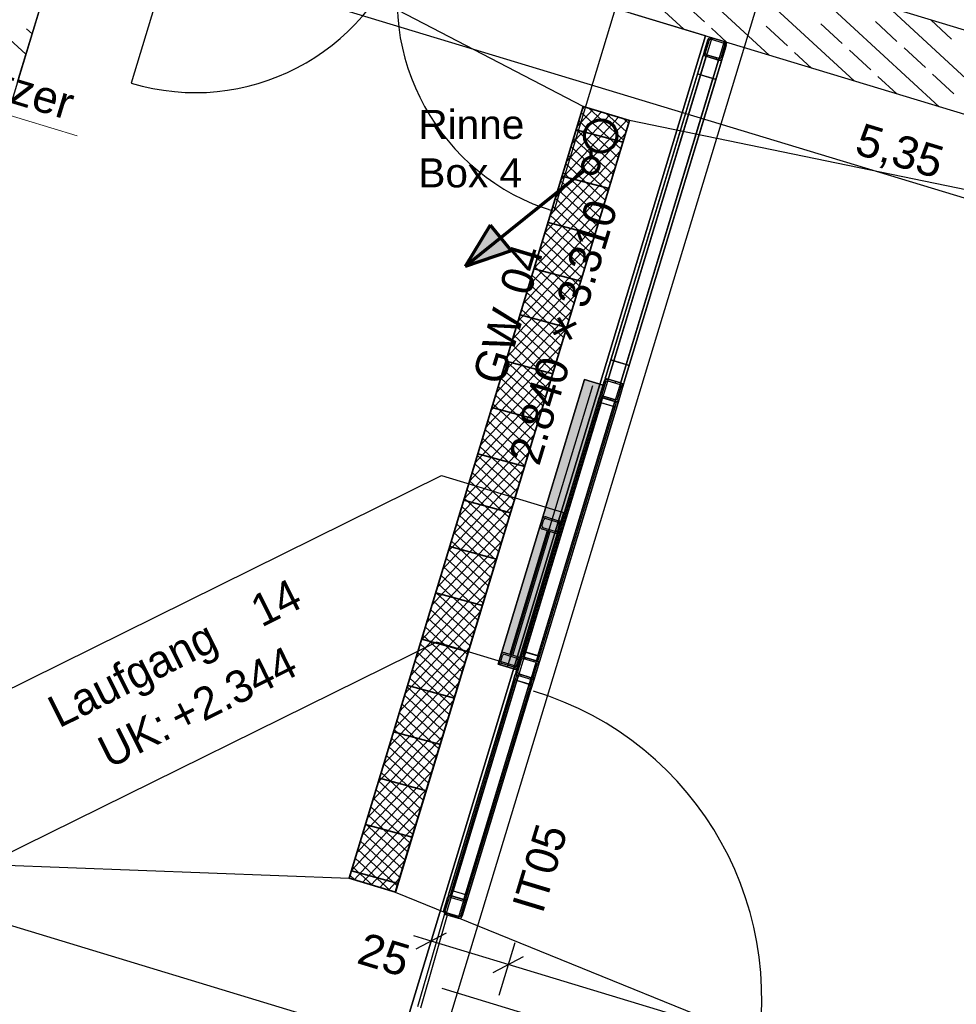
# Model space of a CAD drawing. Extents: x -181 to 1388, y 138 to 979.
# Tile 59 of 82: x 676 to 734, y 630 to 691. Entities that reach past the tile are written whole.
import ezdxf
from ezdxf.lldxf.tags import DXFTag

# ---------------------------------------------------------------- set-up
doc = ezdxf.new("R2010")
doc.units = 0
doc.layers.get('0').update_dxf_attribs({"lineweight": 25})
for name, color, linetype, lineweight, true_color in [('01AFU Allgemein Bemaßung', 7, 'Continuous', 25, 0x848484), ('20 Bodenaufbau - Gefällelinien', 7, 'Continuous', 25, 0x848484), ('20 Dach Stb-Decke', 7, 'Continuous', 25, 0x848484), ('20 Gitter Laufgänge', 7, 'Continuous', 25, 0x848484), ('20 Gitterwände', 7, 'Continuous', 25, 0x848484), ('20 Gitterwände - Beschriftung', 7, 'Continuous', 25, 0x848484), ('20 Innenwände', 7, 'Continuous', 25, 0x848484), ('20 Platzbedarf Schieber', 7, 'Continuous', 25, 0x848484), ('20 Schieber', 7, 'Continuous', 25, 0x848484), ('20 Türen Gitterwände - NR', 7, 'Continuous', 25, 0x848484), ('70 Bodenabläufe+Rinnen', 7, 'Continuous', 25, 0x848484), ('A-0', 7, 'Continuous', 25, 0x848484), ('S_Einrichtung', 7, 'Continuous', 35, 0x9dff9d), ('S_Schmutzwasser', 5, 'Continuous', 70, 0x0000ff)]:
    doc.layers.add(name, color=color, linetype=linetype, lineweight=lineweight, true_color=true_color)
for name, color, linetype, lineweight in [('02 Raster Gebäude', 7, 'Continuous', 25), ('S_Text', 7, 'Continuous', 25), ('X_Text', 7, 'Continuous', 25)]:
    doc.layers.add(name, color=color, linetype=linetype, lineweight=lineweight)
doc.styles.get("Standard").update_dxf_attribs({"font": 'arial.ttf'})
tags = doc.linetypes.add('Raster', pattern=[0.2, 0.1, -0.05, 0, -0.05]).pattern_tags.tags
tags[10:11] = [DXFTag(74, 4), DXFTag(75, 0), DXFTag(340, '0'), DXFTag(46, 1.0), DXFTag(50, 0.0), DXFTag(44, 0.0), DXFTag(45, 0.0)]
tags[8:9] = [DXFTag(74, 4), DXFTag(75, 0), DXFTag(340, '0'), DXFTag(46, 1.0), DXFTag(50, 0.0), DXFTag(44, 0.0), DXFTag(45, 0.0)]
tags[6:7] = [DXFTag(74, 4), DXFTag(75, 0), DXFTag(340, '0'), DXFTag(46, 1.0), DXFTag(50, 0.0), DXFTag(44, 0.0), DXFTag(45, 0.0)]
tags[4:5] = [DXFTag(74, 4), DXFTag(75, 0), DXFTag(340, '0'), DXFTag(46, 1.0), DXFTag(50, 0.0), DXFTag(44, 0.0), DXFTag(45, 0.0)]
tags = doc.linetypes.add('Strichlinie', pattern=[0.75, 0.5, -0.25]).pattern_tags.tags
tags[6:7] = [DXFTag(74, 4), DXFTag(75, 0), DXFTag(340, '0'), DXFTag(46, 1.0), DXFTag(50, 0.0), DXFTag(44, 0.0), DXFTag(45, 0.0)]
tags[4:5] = [DXFTag(74, 4), DXFTag(75, 0), DXFTag(340, '0'), DXFTag(46, 1.0), DXFTag(50, 0.0), DXFTag(44, 0.0), DXFTag(45, 0.0)]
tags = doc.linetypes.add('Strichlinie eng', pattern=[0.115, 0.075, -0.04]).pattern_tags.tags
tags[6:7] = [DXFTag(74, 4), DXFTag(75, 0), DXFTag(340, '0'), DXFTag(46, 1.0), DXFTag(50, 0.0), DXFTag(44, 0.0), DXFTag(45, 0.0)]
tags[4:5] = [DXFTag(74, 4), DXFTag(75, 0), DXFTag(340, '0'), DXFTag(46, 1.0), DXFTag(50, 0.0), DXFTag(44, 0.0), DXFTag(45, 0.0)]
tags = doc.linetypes.add('Strichlinie_ eng', pattern=[0.115, 0.075, -0.04]).pattern_tags.tags
tags[6:7] = [DXFTag(74, 4), DXFTag(75, 0), DXFTag(340, '0'), DXFTag(46, 1.0), DXFTag(50, 0.0), DXFTag(44, 0.0), DXFTag(45, 0.0)]
tags[4:5] = [DXFTag(74, 4), DXFTag(75, 0), DXFTag(340, '0'), DXFTag(46, 1.0), DXFTag(50, 0.0), DXFTag(44, 0.0), DXFTag(45, 0.0)]
tags = doc.linetypes.add('Strichpunktx2', pattern=[2, 1, -0.5, 0, -0.5]).pattern_tags.tags
tags[10:11] = [DXFTag(74, 4), DXFTag(75, 0), DXFTag(340, '0'), DXFTag(46, 1.0), DXFTag(50, 0.0), DXFTag(44, 0.0), DXFTag(45, 0.0)]
tags[8:9] = [DXFTag(74, 4), DXFTag(75, 0), DXFTag(340, '0'), DXFTag(46, 1.0), DXFTag(50, 0.0), DXFTag(44, 0.0), DXFTag(45, 0.0)]
tags[6:7] = [DXFTag(74, 4), DXFTag(75, 0), DXFTag(340, '0'), DXFTag(46, 1.0), DXFTag(50, 0.0), DXFTag(44, 0.0), DXFTag(45, 0.0)]
tags[4:5] = [DXFTag(74, 4), DXFTag(75, 0), DXFTag(340, '0'), DXFTag(46, 1.0), DXFTag(50, 0.0), DXFTag(44, 0.0), DXFTag(45, 0.0)]
tags = doc.linetypes.add('Öffnungslinie Tür Fenster', pattern=[0.115, 0.075, -0.04]).pattern_tags.tags
tags[6:7] = [DXFTag(74, 4), DXFTag(75, 0), DXFTag(340, '0'), DXFTag(46, 1.0), DXFTag(50, 0.0), DXFTag(44, 0.0), DXFTag(45, 0.0)]
tags[4:5] = [DXFTag(74, 4), DXFTag(75, 0), DXFTag(340, '0'), DXFTag(46, 1.0), DXFTag(50, 0.0), DXFTag(44, 0.0), DXFTag(45, 0.0)]

# ---------------------------------------------------------------- blocks, each defined once
blk = doc.blocks.new('Referenz-A07F5V09WF')
at = {"layer": '01AFU Allgemein Bemaßung', "lineweight": -2}
for p, q in [((781.535, 666.287), (679.147, 697.332)), ((702.256, 635.698), (701.268, 632.439)), ((701.848, 634.352), (700.772, 634.679)), ((702.784, 634.853), (700.913, 633.852)), ((706.633, 632.902), (701.848, 634.352)), ((707.041, 634.248), (706.053, 630.988)), ((705.698, 632.402), (707.569, 633.402)), ((765.958, 614.916), (706.633, 632.902))]:
    blk.add_line(p, q, dxfattribs=at)
at = {"layer": '02 Raster Gebäude', "linetype": 'Raster', "lineweight": -2, "ltscale": 56.250004}
blk.add_line((590.245, 257.658), (746.644, 773.475), dxfattribs=at)
at = {"layer": '20 Bodenaufbau - Gefällelinien', "linetype": 'Öffnungslinie Tür Fenster', "lineweight": -2, "ltscale": 56.250004}
for p, q in [((711.27, 686.098), (680.589, 702.086)), ((782.976, 671.041), (714.141, 685.227)), ((661.643, 639.599), (696.761, 638.249)), ((699.632, 637.379), (764.755, 610.947))]:
    blk.add_line(p, q, dxfattribs=at)
at = {"layer": '20 Bodenaufbau - Gefällelinien', "lineweight": -2}
for p, q in [((696.761, 638.249), (711.27, 686.098)), ((711.27, 686.098), (714.141, 685.227)), ((714.141, 685.227), (699.632, 637.379)), ((699.921, 627.993), (661.643, 639.599)), ((699.632, 637.379), (696.761, 638.249))]:
    blk.add_line(p, q, dxfattribs=at)
at = {"layer": '20 Dach Stb-Decke', "linetype": 'Öffnungslinie Tür Fenster', "lineweight": -2, "ltscale": 56.250004}
for p, q in [((680.589, 702.086), (644.609, 583.421)), ((718.868, 690.479), (680.589, 702.086)), ((682.888, 571.814), (718.868, 690.479))]:
    blk.add_line(p, q, dxfattribs=at)
at = {"layer": '20 Gitter Laufgänge', "linetype": 'Strichlinie', "lineweight": -2, "ltscale": 56.250004}
for p, q in [((670.717, 647.512), (702.504, 663.217)), ((702.504, 663.217), (710.057, 660.927)), ((710.057, 660.927), (707.163, 651.38)), ((702.177, 652.891), (669.617, 636.804)), ((707.163, 651.38), (702.177, 652.891))]:
    blk.add_line(p, q, dxfattribs=at)
at = {"layer": '20 Gitterwände', "linetype": 'Strichlinie', "lineweight": -2, "ltscale": 56.250004}
for p, q in [((687.127, 700.307), (683.265, 687.552)), ((713.331, 692.362), (709.459, 679.61)), ((702.515, 631.429), (721.653, 625.622))]:
    blk.add_line(p, q, dxfattribs=at)
at = {"layer": '20 Gitterwände', "linetype": 'Strichlinie eng', "lineweight": -2, "ltscale": 56.250004}
for p, q in [((719.002, 690.23), (712.676, 669.369)), ((719.251, 690.363), (712.867, 669.311)), ((720.017, 690.131), (713.633, 669.079)), ((720.15, 689.881), (713.824, 669.021)), ((719.056, 690.318), (719.002, 690.23)), ((719.148, 690.366), (719.056, 690.318)), ((719.251, 690.363), (719.148, 690.366)), ((720.017, 690.131), (719.251, 690.363)), ((720.105, 690.076), (720.017, 690.131)), ((720.153, 689.985), (720.105, 690.076)), ((720.15, 689.881), (720.153, 689.985)), ((712.676, 669.369), (712.291, 668.1)), ((712.867, 669.311), (712.483, 668.042)), ((713.633, 669.079), (713.248, 667.81)), ((713.824, 669.021), (713.44, 667.752)), ((712.291, 668.1), (707.069, 650.877)), ((712.483, 668.042), (707.26, 650.819)), ((713.248, 667.81), (708.026, 650.587)), ((713.44, 667.752), (708.217, 650.529)), ((707.069, 650.877), (706.872, 650.23)), ((707.26, 650.819), (707.064, 650.172)), ((706.872, 650.23), (702.636, 636.261)), ((708.026, 650.587), (707.829, 649.939)), ((708.217, 650.529), (708.021, 649.881)), ((707.064, 650.172), (702.77, 636.011)), ((707.829, 649.939), (703.535, 635.779)), ((708.021, 649.881), (703.785, 635.912)), ((702.636, 636.261), (702.633, 636.157)), ((702.633, 636.157), (702.682, 636.066)), ((702.682, 636.066), (702.77, 636.011)), ((702.77, 636.011), (703.535, 635.779)), ((703.535, 635.779), (703.639, 635.776)), ((703.639, 635.776), (703.73, 635.824)), ((703.73, 635.824), (703.785, 635.912))]:
    blk.add_line(p, q, dxfattribs=at)
at = {"layer": '20 Gitterwände', "lineweight": -2}
for p, q in [((718.77, 689.464), (719.002, 690.23)), ((718.865, 689.435), (719.097, 690.201)), ((719.037, 690.003), (718.882, 689.834)), ((719.002, 690.23), (719.056, 690.318)), ((719.056, 690.318), (719.148, 690.366)), ((719.097, 690.201), (719.125, 690.245)), ((719.125, 690.245), (719.17, 690.269)), ((719.148, 690.366), (719.251, 690.363)), ((719.17, 690.269), (719.222, 690.267)), ((719.222, 690.267), (719.988, 690.035)), ((719.251, 690.363), (720.017, 690.131)), ((719.344, 690.335), (719.268, 690.253)), ((719.822, 689.145), (720.054, 689.91)), ((719.918, 689.116), (720.15, 689.881)), ((719.988, 690.035), (720.032, 690.008)), ((720.017, 690.131), (720.105, 690.076)), ((720.032, 690.008), (720.056, 689.962)), ((720.054, 689.91), (720.056, 689.962)), ((720.105, 690.076), (720.153, 689.985)), ((720.15, 689.881), (720.153, 689.985)), ((712.676, 669.369), (718.711, 689.273)), ((718.711, 689.273), (718.363, 688.124)), ((718.737, 689.265), (718.711, 689.273)), ((719.86, 688.924), (718.711, 689.273)), ((718.807, 689.244), (718.737, 689.265)), ((718.766, 689.361), (718.77, 689.464)), ((718.766, 689.361), (718.815, 689.269)), ((718.815, 689.269), (718.903, 689.215)), ((718.864, 689.383), (718.865, 689.435)), ((718.864, 689.383), (718.888, 689.338)), ((718.888, 689.338), (718.932, 689.31)), ((718.932, 689.31), (719.697, 689.078)), ((720.084, 689.662), (719.928, 689.493)), ((712.867, 669.311), (718.903, 689.215)), ((713.633, 669.079), (719.668, 688.982)), ((713.824, 669.021), (719.86, 688.924)), ((718.903, 689.215), (718.807, 689.244)), ((718.903, 689.215), (719.668, 688.982)), ((719.578, 689.114), (719.503, 689.033)), ((719.512, 687.776), (719.86, 688.924)), ((719.764, 688.953), (719.668, 688.982)), ((719.668, 688.982), (719.772, 688.979)), ((719.697, 689.078), (719.749, 689.076)), ((719.749, 689.076), (719.795, 689.101)), ((719.834, 688.932), (719.764, 688.953)), ((719.772, 688.979), (719.863, 689.028)), ((719.795, 689.101), (719.822, 689.145)), ((719.86, 688.924), (719.834, 688.932)), ((719.863, 689.028), (719.918, 689.116)), ((718.363, 688.124), (712.988, 670.397)), ((713.179, 670.339), (718.555, 688.066)), ((718.555, 688.066), (713.179, 670.339)), ((718.555, 688.066), (718.363, 688.124)), ((718.363, 688.124), (719.512, 687.776)), ((719.32, 687.834), (718.555, 688.066)), ((719.32, 687.834), (713.945, 670.107)), ((713.945, 670.107), (719.32, 687.834)), ((714.136, 670.049), (719.512, 687.776)), ((719.512, 687.776), (719.32, 687.834)), ((712.988, 670.397), (712.64, 669.249)), ((712.988, 670.397), (713.179, 670.339)), ((714.136, 670.049), (712.988, 670.397)), ((713.179, 670.339), (713.945, 670.107)), ((713.788, 668.9), (714.136, 670.049)), ((713.945, 670.107), (714.136, 670.049)), ((712.582, 669.057), (712.636, 669.145)), ((712.636, 669.145), (712.727, 669.194)), ((712.64, 669.249), (712.676, 669.369)), ((712.64, 669.249), (712.665, 669.241)), ((712.64, 669.249), (713.788, 668.9)), ((712.665, 669.241), (712.735, 669.22)), ((712.727, 669.194), (712.831, 669.191)), ((712.735, 669.22), (712.831, 669.191)), ((712.831, 669.191), (712.867, 669.311)), ((712.831, 669.191), (713.597, 668.958)), ((712.349, 668.292), (712.582, 669.057)), ((712.445, 668.263), (712.677, 669.028)), ((712.677, 669.028), (712.705, 669.072)), ((712.705, 669.072), (712.75, 669.097)), ((712.75, 669.097), (712.802, 669.095)), ((712.802, 669.095), (713.567, 668.863)), ((713.314, 669.044), (713.239, 668.962)), ((713.402, 667.972), (713.634, 668.738)), ((713.498, 667.943), (713.73, 668.709)), ((713.567, 668.863), (713.611, 668.835)), ((713.732, 668.759), (713.596, 668.612)), ((713.597, 668.958), (713.633, 669.079)), ((713.597, 668.958), (713.692, 668.929)), ((713.597, 668.958), (713.684, 668.904)), ((713.611, 668.835), (713.636, 668.79)), ((713.634, 668.738), (713.636, 668.79)), ((713.684, 668.904), (713.733, 668.813)), ((713.692, 668.929), (713.762, 668.908)), ((713.73, 668.709), (713.733, 668.813)), ((713.762, 668.908), (713.788, 668.9)), ((713.788, 668.9), (713.824, 669.021)), ((707.417, 652.025), (712.291, 668.1)), ((707.608, 651.967), (712.483, 668.042)), ((712.317, 668.093), (712.291, 668.1)), ((712.387, 668.071), (712.294, 667.765)), ((712.387, 668.071), (712.317, 668.093)), ((712.346, 668.188), (712.349, 668.292)), ((712.346, 668.188), (712.395, 668.097)), ((713.344, 667.781), (712.387, 668.071)), ((712.483, 668.042), (712.387, 668.071)), ((712.395, 668.097), (712.483, 668.042)), ((712.491, 668.151), (712.424, 668.079)), ((712.443, 668.211), (712.445, 668.263)), ((712.443, 668.211), (712.468, 668.165)), ((712.468, 668.165), (712.512, 668.138)), ((712.483, 668.042), (713.248, 667.81)), ((712.512, 668.138), (713.277, 667.906)), ((713.017, 667.985), (712.942, 667.903)), ((713.277, 667.906), (713.329, 667.904)), ((713.329, 667.904), (713.375, 667.929)), ((713.375, 667.929), (713.402, 667.972)), ((713.443, 667.856), (713.498, 667.943)), ((712.294, 667.765), (707.605, 652.303)), ((712.39, 667.736), (707.701, 652.274)), ((707.701, 652.274), (712.39, 667.736)), ((708.374, 651.735), (713.248, 667.81)), ((713.155, 667.504), (708.467, 652.041)), ((708.467, 652.041), (713.155, 667.504)), ((708.562, 652.012), (713.251, 667.475)), ((708.565, 651.677), (713.44, 667.752)), ((712.294, 667.765), (713.251, 667.475)), ((712.39, 667.736), (712.294, 667.765)), ((713.155, 667.504), (712.39, 667.736)), ((713.251, 667.475), (713.155, 667.504)), ((713.344, 667.781), (713.248, 667.81)), ((713.248, 667.81), (713.352, 667.807)), ((713.251, 667.475), (713.344, 667.781)), ((713.414, 667.76), (713.344, 667.781)), ((713.352, 667.807), (713.443, 667.856)), ((713.44, 667.752), (713.414, 667.76)), ((707.417, 652.025), (707.443, 652.018)), ((707.443, 652.018), (707.513, 651.996)), ((707.605, 652.303), (707.513, 651.996)), ((708.562, 652.012), (707.605, 652.303)), ((707.605, 652.303), (707.701, 652.274)), ((707.701, 652.274), (708.467, 652.041)), ((708.467, 652.041), (708.562, 652.012)), ((708.47, 651.706), (708.562, 652.012)), ((707.127, 651.068), (707.359, 651.834)), ((707.374, 651.538), (707.218, 651.369)), ((707.222, 651.039), (707.455, 651.805)), ((707.359, 651.834), (707.413, 651.922)), ((707.413, 651.922), (707.505, 651.971)), ((707.455, 651.805), (707.482, 651.849)), ((707.482, 651.849), (707.528, 651.873)), ((707.505, 651.971), (707.608, 651.967)), ((707.513, 651.996), (707.608, 651.967)), ((707.513, 651.996), (708.47, 651.706)), ((707.528, 651.873), (707.579, 651.872)), ((707.579, 651.872), (708.345, 651.639)), ((707.608, 651.967), (708.374, 651.735)), ((707.734, 651.929), (707.659, 651.847)), ((708.179, 650.749), (708.411, 651.515)), ((708.266, 651.768), (708.191, 651.686)), ((708.275, 650.72), (708.507, 651.486)), ((708.345, 651.639), (708.389, 651.612)), ((708.374, 651.735), (708.462, 651.681)), ((708.374, 651.735), (708.47, 651.706)), ((708.389, 651.612), (708.413, 651.566)), ((708.411, 651.515), (708.413, 651.566)), ((708.462, 651.681), (708.511, 651.589)), ((708.47, 651.706), (708.54, 651.685)), ((708.507, 651.486), (708.511, 651.589)), ((708.54, 651.685), (708.565, 651.677)), ((706.872, 650.23), (707.069, 650.877)), ((707.064, 650.172), (707.26, 650.819)), ((707.094, 650.869), (707.069, 650.877)), ((707.164, 650.848), (707.071, 650.542)), ((707.164, 650.848), (707.094, 650.869)), ((707.123, 650.965), (707.127, 651.068)), ((707.123, 650.965), (707.172, 650.874)), ((708.121, 650.558), (707.164, 650.848)), ((707.26, 650.819), (707.164, 650.848)), ((707.172, 650.874), (707.26, 650.819)), ((707.221, 650.988), (707.222, 651.039)), ((707.221, 650.988), (707.245, 650.942)), ((707.245, 650.942), (707.289, 650.915)), ((707.26, 650.819), (708.026, 650.587)), ((707.289, 650.915), (708.055, 650.683)), ((707.438, 650.87), (707.362, 650.788)), ((702.927, 637.218), (706.872, 650.23)), ((707.071, 650.542), (703.115, 637.495)), ((703.211, 637.466), (707.167, 650.513)), ((707.167, 650.513), (703.211, 637.466)), ((707.933, 650.281), (703.976, 637.234)), ((703.976, 637.234), (707.933, 650.281)), ((704.072, 637.205), (708.028, 650.252)), ((707.167, 650.513), (707.071, 650.542)), ((707.071, 650.542), (708.028, 650.252)), ((707.933, 650.281), (707.167, 650.513)), ((707.829, 649.939), (708.026, 650.587)), ((708.028, 650.252), (707.933, 650.281)), ((708.021, 649.881), (708.217, 650.529)), ((708.026, 650.587), (708.129, 650.583)), ((708.121, 650.558), (708.026, 650.587)), ((708.028, 650.252), (708.121, 650.558)), ((708.055, 650.683), (708.106, 650.681)), ((708.106, 650.681), (708.152, 650.705)), ((708.191, 650.537), (708.121, 650.558)), ((708.129, 650.583), (708.22, 650.632)), ((708.152, 650.705), (708.179, 650.749)), ((708.217, 650.529), (708.191, 650.537)), ((708.22, 650.632), (708.275, 650.72)), ((703.118, 637.16), (707.064, 650.172)), ((703.884, 636.927), (707.829, 649.939)), ((704.075, 636.869), (708.021, 649.881)), ((703.115, 637.495), (703.022, 637.189)), ((703.115, 637.495), (703.211, 637.466)), ((704.072, 637.205), (703.115, 637.495)), ((703.211, 637.466), (703.976, 637.234)), ((702.636, 636.261), (702.869, 637.026)), ((702.732, 636.232), (702.964, 636.997)), ((702.869, 637.026), (702.923, 637.114)), ((702.923, 637.114), (703.015, 637.163)), ((702.927, 637.218), (702.952, 637.21)), ((702.952, 637.21), (703.022, 637.189)), ((702.964, 636.997), (702.992, 637.041)), ((702.992, 637.041), (703.037, 637.066)), ((703.015, 637.163), (703.118, 637.16)), ((703.022, 637.189), (703.979, 636.898)), ((703.022, 637.189), (703.118, 637.16)), ((703.037, 637.066), (703.089, 637.064)), ((703.089, 637.064), (703.855, 636.832)), ((703.118, 637.16), (703.884, 636.927)), ((703.855, 636.832), (703.899, 636.804)), ((703.884, 636.927), (703.979, 636.898)), ((703.884, 636.927), (703.972, 636.873)), ((703.899, 636.804), (703.923, 636.759)), ((703.921, 636.707), (703.923, 636.759)), ((704.001, 636.817), (703.922, 636.731)), ((703.972, 636.873), (704.02, 636.781)), ((703.976, 637.234), (704.072, 637.205)), ((703.979, 636.898), (704.072, 637.205)), ((703.979, 636.898), (704.049, 636.877)), ((704.017, 636.678), (704.02, 636.781)), ((704.049, 636.877), (704.075, 636.869)), ((702.633, 636.157), (702.636, 636.261)), ((702.633, 636.157), (702.682, 636.066)), ((702.73, 636.18), (702.732, 636.232)), ((702.73, 636.18), (702.755, 636.134)), ((703.689, 635.941), (703.921, 636.707)), ((703.785, 635.912), (704.017, 636.678)), ((702.674, 636.039), (701.015, 630.274)), ((701.207, 630.218), (702.866, 635.984)), ((702.866, 635.984), (702.674, 636.039)), ((702.682, 636.066), (702.77, 636.011)), ((702.755, 636.134), (702.799, 636.107)), ((702.77, 636.011), (703.535, 635.779)), ((702.799, 636.107), (703.564, 635.875)), ((703.227, 635.977), (703.152, 635.895)), ((703.535, 635.779), (703.639, 635.776)), ((703.564, 635.875), (703.616, 635.873)), ((703.616, 635.873), (703.662, 635.897)), ((703.639, 635.776), (703.73, 635.824)), ((703.662, 635.897), (703.689, 635.941)), ((703.73, 635.824), (703.785, 635.912))]:
    blk.add_line(p, q, dxfattribs=at)
at = {"layer": '20 Gitterwände', "linetype": 'Strichlinie', "lineweight": -2, "ltscale": 56.250004}
for centre, major_axis, end_param in [((687.237, 700.654), (-3.973, -13.102), 1.544563), ((713.432, 692.712), (-13.201, 3.628), 1.544563), ((702.456, 630.81), (19.197, -5.187), 1.541506)]:
    blk.add_ellipse(centre, major_axis=major_axis, ratio=1, start_param=0, end_param=end_param, dxfattribs=at)
at = {"layer": '20 Innenwände', "lineweight": -2}
for p, q in [((676.266, 687.827), (680.589, 702.086)), ((722.802, 689.286), (715.493, 696.027)), ((728.077, 687.687), (719.635, 695.472)), ((733.352, 686.088), (724.91, 693.872)), ((784.427, 675.826), (725.103, 693.814)), ((676.723, 689.336), (672.64, 693.101)), ((717.527, 690.886), (714.719, 693.475)), ((718.788, 691.355), (717.465, 692.576)), ((714.236, 691.884), (782.976, 671.041)), ((738.627, 684.488), (730.185, 692.273)), ((723.944, 689.866), (722.621, 691.086)), ((727.335, 690.003), (726.012, 691.224)), ((730.727, 690.141), (729.403, 691.361)), ((734.118, 690.278), (732.822, 691.473)), ((677.11, 690.612), (676.769, 690.926)), ((720.165, 690.086), (719.229, 690.949)), ((725.44, 688.487), (724.385, 689.459)), ((729.1, 688.376), (727.777, 689.597)), ((732.491, 688.514), (731.168, 689.734)), ((734.256, 686.887), (732.932, 688.107)), ((730.715, 686.887), (729.541, 687.97))]:
    blk.add_line(p, q, dxfattribs=at)
at = {"layer": '20 Innenwände', "linetype": 'Strichlinie_ eng', "lineweight": -2, "ltscale": 40.625}
blk.add_line((718.868, 690.479), (677.558, 554.238), dxfattribs=at)
at = {"layer": '20 Platzbedarf Schieber', "linetype": 'Strichlinie eng', "lineweight": -2, "ltscale": 56.250004}
for p, q in [((706.01, 651.523), (711.36, 669.166)), ((711.36, 669.166), (712.509, 668.818)), ((712.509, 668.818), (707.159, 651.175)), ((707.159, 651.175), (706.01, 651.523))]:
    blk.add_line(p, q, dxfattribs=at)
at = {"layer": '20 Platzbedarf Schieber', "lineweight": -2}
for points in [[(711.36, 665.03), (707.159, 655.311), (711.36, 669.166)], [(711.36, 665.03), (711.36, 669.166), (712.509, 668.818)], [(707.159, 651.175), (707.159, 655.311), (711.36, 665.03)], [(707.159, 651.175), (706.01, 651.523), (707.159, 655.311)]]:
    blk.add_solid(points, dxfattribs=at)
at = {"layer": '20 Schieber', "linetype": 'Strichpunktx2', "lineweight": -2, "ltscale": 56.250004}
for p, q in [((706.584, 651.349), (711.874, 668.794)), ((706.701, 651.732), (709.225, 660.058))]:
    blk.add_line(p, q, dxfattribs=at)
at = {"layer": '20 Schieber', "lineweight": -2}
for p, q in [((706.01, 651.523), (708.767, 660.615)), ((708.767, 660.615), (709.915, 660.266)), ((708.987, 660.652), (709.753, 660.42)), ((707.159, 651.175), (709.915, 660.266)), ((708.622, 660.136), (708.738, 660.519)), ((708.718, 660.107), (708.834, 660.49)), ((709.55, 659.75), (708.784, 659.982)), ((708.958, 660.556), (709.724, 660.324)), ((709.791, 660.199), (709.675, 659.817)), ((709.886, 660.17), (709.77, 659.788)), ((709.521, 659.654), (708.755, 659.886)), ((706.068, 651.715), (706.184, 652.097)), ((706.164, 651.685), (706.28, 652.068)), ((706.405, 652.135), (707.17, 651.903)), ((706.434, 652.231), (707.199, 651.999)), ((707.159, 651.175), (706.01, 651.523)), ((706.967, 651.233), (706.202, 651.465)), ((706.996, 651.329), (706.231, 651.561)), ((707.237, 651.778), (707.121, 651.395)), ((707.333, 651.749), (707.217, 651.366))]:
    blk.add_line(p, q, dxfattribs=at)
at = {"layer": '20 Schieber', "linetype": 'ByBlock', "lineweight": -2, "ltscale": 56.250004}
for p, q in [((708.622, 660.136), (708.622, 660.136)), ((708.718, 660.107), (708.718, 660.107)), ((706.068, 651.715), (706.068, 651.715)), ((706.164, 651.685), (706.164, 651.685))]:
    blk.add_line(p, q, dxfattribs=at)
at = {"layer": '20 Schieber', "linetype": 'Strichlinie eng', "lineweight": -2, "ltscale": 56.250004}
for p, q in [((709.042, 659.799), (706.721, 652.144)), ((706.912, 652.086), (709.234, 659.741)), ((709.234, 659.741), (709.042, 659.799)), ((706.721, 652.144), (706.912, 652.086))]:
    blk.add_line(p, q, dxfattribs=at)
at = {"layer": '20 Schieber', "lineweight": -2}
for centre, major_axis in [((708.929, 660.461), (0.058, 0.191)), ((708.929, 660.461), (0.029, 0.0957)), ((708.813, 660.078), (-0.191, 0.058)), ((708.813, 660.078), (-0.0957, 0.029)), ((709.695, 660.228), (0.0957, -0.029)), ((709.695, 660.228), (0.191, -0.058)), ((709.579, 659.846), (-0.058, -0.191)), ((709.579, 659.846), (-0.029, -0.0957)), ((706.376, 652.039), (0.058, 0.191)), ((706.376, 652.039), (0.029, 0.0957)), ((706.26, 651.656), (-0.191, 0.058)), ((706.26, 651.656), (-0.0957, 0.029)), ((707.141, 651.807), (0.0957, -0.029)), ((707.141, 651.807), (0.191, -0.058)), ((707.025, 651.424), (-0.058, -0.191)), ((707.025, 651.424), (-0.029, -0.0957))]:
    blk.add_ellipse(centre, major_axis=major_axis, ratio=1, start_param=0, end_param=1.570796, dxfattribs=at)
at = {"layer": '70 Bodenabläufe+Rinnen', "lineweight": -2}
for p, q in [((696.761, 638.249), (711.27, 686.098)), ((712.932, 685.594), (710.228, 682.662)), ((712.4, 685.755), (710.561, 683.761)), ((711.869, 685.916), (710.895, 684.86)), ((713.611, 683.479), (711.161, 685.738)), ((711.337, 686.077), (711.228, 685.959)), ((711.27, 686.098), (714.141, 685.227)), ((713.772, 684.011), (711.626, 685.99)), ((713.933, 684.542), (712.725, 685.656)), ((714.141, 685.227), (699.632, 637.379)), ((713.995, 685.271), (709.562, 680.464)), ((713.463, 685.433), (709.895, 681.563)), ((713.45, 682.948), (711, 685.207)), ((714.094, 685.074), (713.824, 685.323)), ((713.899, 684.431), (709.228, 679.365)), ((713.289, 682.416), (710.839, 684.675)), ((713.127, 681.885), (710.677, 684.144)), ((713.566, 683.332), (708.895, 678.266)), ((712.966, 681.353), (710.516, 683.612)), ((712.644, 680.29), (710.194, 682.549)), ((712.805, 680.822), (710.355, 683.081)), ((713.233, 682.233), (708.562, 677.167)), ((712.483, 679.759), (710.033, 682.018)), ((712.321, 679.227), (709.872, 681.486)), ((712.9, 681.134), (708.229, 676.068)), ((712.16, 678.696), (709.71, 680.955)), ((711.999, 678.164), (709.549, 680.423)), ((712.566, 680.035), (707.895, 674.969)), ((711.838, 677.633), (709.388, 679.892)), ((712.233, 678.936), (707.562, 673.87)), ((711.677, 677.101), (709.227, 679.36)), ((711.354, 676.038), (708.905, 678.297)), ((711.516, 676.57), (709.066, 678.829)), ((711.9, 677.837), (707.229, 672.771)), ((711.193, 675.507), (708.743, 677.766)), ((711.032, 674.975), (708.582, 677.234)), ((711.567, 676.738), (706.896, 671.672)), ((710.871, 674.444), (708.421, 676.703)), ((710.71, 673.912), (708.26, 676.171)), ((711.233, 675.639), (706.562, 670.573)), ((710.549, 673.381), (708.099, 675.64)), ((710.387, 672.849), (707.938, 675.108)), ((710.9, 674.54), (706.229, 669.474)), ((710.065, 671.786), (707.615, 674.045)), ((710.226, 672.318), (707.776, 674.577)), ((710.567, 673.441), (705.896, 668.375)), ((709.904, 671.255), (707.454, 673.514)), ((709.743, 670.723), (707.293, 672.982)), ((710.234, 672.342), (705.563, 667.276)), ((709.582, 670.192), (707.132, 672.451)), ((709.42, 669.66), (706.971, 671.919)), ((709.9, 671.243), (705.229, 666.177)), ((709.259, 669.129), (706.809, 671.388)), ((709.098, 668.597), (706.648, 670.856)), ((709.567, 670.144), (704.896, 665.078)), ((708.776, 667.534), (706.326, 669.793)), ((708.937, 668.066), (706.487, 670.325)), ((708.615, 667.003), (706.165, 669.262)), ((709.234, 669.045), (704.563, 663.979)), ((708.453, 666.471), (706.004, 668.73)), ((708.901, 667.946), (704.23, 662.88)), ((708.292, 665.94), (705.842, 668.199)), ((708.131, 665.408), (705.681, 667.667)), ((708.567, 666.847), (703.896, 661.781)), ((707.97, 664.877), (705.52, 667.136)), ((707.648, 663.814), (705.198, 666.073)), ((707.809, 664.345), (705.359, 666.604)), ((708.234, 665.748), (703.563, 660.682)), ((707.486, 663.282), (705.036, 665.541)), ((707.325, 662.751), (704.875, 665.01)), ((707.901, 664.649), (703.23, 659.583)), ((707.164, 662.219), (704.714, 664.478)), ((707.003, 661.688), (704.553, 663.947)), ((707.568, 663.55), (702.897, 658.484)), ((706.842, 661.156), (704.392, 663.415)), ((707.234, 662.451), (702.563, 657.385)), ((706.681, 660.625), (704.231, 662.884)), ((706.358, 659.562), (703.908, 661.821)), ((706.519, 660.093), (704.069, 662.352)), ((706.901, 661.352), (702.23, 656.286)), ((706.197, 659.03), (703.747, 661.289)), ((706.036, 658.499), (703.586, 660.758)), ((706.568, 660.253), (701.897, 655.187)), ((705.875, 657.967), (703.425, 660.226)), ((705.714, 657.435), (703.264, 659.695)), ((706.234, 659.154), (701.564, 654.088)), ((705.552, 656.904), (703.102, 659.163)), ((705.391, 656.372), (702.941, 658.631)), ((705.901, 658.055), (701.23, 652.989)), ((705.069, 655.309), (702.619, 657.568)), ((705.23, 655.841), (702.78, 658.1)), ((705.568, 656.956), (700.897, 651.89)), ((704.908, 654.778), (702.458, 657.037)), ((704.746, 654.246), (702.297, 656.505)), ((705.235, 655.857), (700.564, 650.791)), ((704.585, 653.715), (702.135, 655.974)), ((704.424, 653.183), (701.974, 655.442)), ((704.901, 654.758), (700.231, 649.692)), ((704.263, 652.652), (701.813, 654.911)), ((703.941, 651.589), (701.491, 653.848)), ((704.102, 652.12), (701.652, 654.379)), ((704.568, 653.659), (699.897, 648.593)), ((703.779, 651.057), (701.33, 653.316)), ((703.618, 650.526), (701.168, 652.785)), ((704.235, 652.56), (699.564, 647.494)), ((703.457, 649.994), (701.007, 652.253)), ((703.902, 651.461), (699.231, 646.395)), ((703.296, 649.463), (700.846, 651.722)), ((703.135, 648.931), (700.685, 651.19)), ((703.568, 650.362), (698.898, 645.296)), ((702.974, 648.4), (700.524, 650.659)), ((702.651, 647.337), (700.201, 649.596)), ((702.812, 647.868), (700.363, 650.127)), ((703.235, 649.263), (698.564, 644.197)), ((702.49, 646.805), (700.04, 649.064)), ((702.329, 646.274), (699.879, 648.533)), ((702.902, 648.164), (698.231, 643.098)), ((702.168, 645.742), (699.718, 648.001)), ((702.007, 645.211), (699.557, 647.47)), ((702.569, 647.065), (697.898, 641.999)), ((701.845, 644.679), (699.396, 646.938)), ((702.235, 645.966), (697.565, 640.9)), ((701.684, 644.148), (699.234, 646.407)), ((701.362, 643.085), (698.912, 645.344)), ((701.523, 643.616), (699.073, 645.875)), ((701.902, 644.867), (697.231, 639.801)), ((701.201, 642.553), (698.751, 644.812)), ((701.04, 642.022), (698.59, 644.281)), ((701.569, 643.768), (696.898, 638.702)), ((700.878, 641.49), (698.429, 643.749)), ((700.717, 640.959), (698.267, 643.218)), ((701.236, 642.669), (697.073, 638.154)), ((700.556, 640.427), (698.106, 642.686)), ((700.395, 639.896), (697.945, 642.155)), ((700.902, 641.57), (697.605, 637.993)), ((700.073, 638.833), (697.623, 641.092)), ((700.234, 639.364), (697.784, 641.623)), ((699.911, 638.301), (697.462, 640.56)), ((700.569, 640.471), (698.136, 637.832)), ((699.75, 637.77), (697.3, 640.029)), ((699.342, 637.466), (697.139, 639.497)), ((700.236, 639.372), (698.668, 637.671)), ((698.243, 637.8), (696.978, 638.966)), ((699.632, 637.379), (696.761, 638.249)), ((697.144, 638.133), (696.817, 638.434)), ((699.903, 638.273), (699.199, 637.51))]:
    blk.add_line(p, q, dxfattribs=at)
at = {"layer": 'A-0', "linetype": 'Continuous', "lineweight": -2, "ltscale": 312.5}
for p, q in [((676.266, 687.827), (680.589, 702.086)), ((784.427, 675.826), (715.687, 696.669)), ((714.236, 691.884), (782.976, 671.041)), ((719.002, 690.23), (718.77, 689.464)), ((718.865, 689.435), (719.097, 690.201)), ((719.056, 690.318), (719.002, 690.23)), ((719.148, 690.366), (719.056, 690.318)), ((719.097, 690.201), (719.125, 690.245)), ((719.125, 690.245), (719.17, 690.269)), ((719.251, 690.363), (719.148, 690.366)), ((719.17, 690.269), (719.222, 690.267)), ((719.222, 690.267), (719.988, 690.035)), ((720.017, 690.131), (719.251, 690.363)), ((720.054, 689.91), (719.822, 689.145)), ((719.918, 689.116), (720.15, 689.881)), ((719.988, 690.035), (720.032, 690.008)), ((720.105, 690.076), (720.017, 690.131)), ((720.032, 690.008), (720.056, 689.962)), ((720.056, 689.962), (720.054, 689.91)), ((720.153, 689.985), (720.105, 690.076)), ((720.15, 689.881), (720.153, 689.985)), ((718.77, 689.464), (718.766, 689.361)), ((718.766, 689.361), (718.815, 689.269)), ((718.815, 689.269), (718.903, 689.215)), ((718.864, 689.383), (718.865, 689.435)), ((718.888, 689.338), (718.864, 689.383)), ((718.932, 689.31), (718.888, 689.338)), ((719.697, 689.078), (718.932, 689.31)), ((718.903, 689.215), (719.668, 688.982)), ((719.668, 688.982), (719.772, 688.979)), ((719.749, 689.076), (719.697, 689.078)), ((719.795, 689.101), (719.749, 689.076)), ((719.772, 688.979), (719.863, 689.028)), ((719.822, 689.145), (719.795, 689.101)), ((719.863, 689.028), (719.918, 689.116)), ((711.27, 686.098), (696.761, 638.249)), ((714.141, 685.227), (711.27, 686.098)), ((699.632, 637.379), (714.141, 685.227)), ((711.36, 669.166), (706.01, 651.523)), ((712.509, 668.818), (711.36, 669.166)), ((712.636, 669.145), (712.582, 669.057)), ((712.727, 669.194), (712.636, 669.145)), ((712.831, 669.191), (712.727, 669.194)), ((713.597, 668.958), (712.831, 669.191)), ((707.159, 651.175), (712.509, 668.818)), ((712.582, 669.057), (712.349, 668.292)), ((712.445, 668.263), (712.677, 669.028)), ((712.677, 669.028), (712.705, 669.072)), ((712.705, 669.072), (712.75, 669.097)), ((712.75, 669.097), (712.802, 669.095)), ((712.802, 669.095), (713.567, 668.863)), ((713.634, 668.738), (713.402, 667.972)), ((713.498, 667.943), (713.73, 668.709)), ((713.567, 668.863), (713.611, 668.835)), ((713.684, 668.904), (713.597, 668.958)), ((713.611, 668.835), (713.636, 668.79)), ((713.636, 668.79), (713.634, 668.738)), ((713.733, 668.813), (713.684, 668.904)), ((713.73, 668.709), (713.733, 668.813)), ((712.349, 668.292), (712.346, 668.188)), ((712.346, 668.188), (712.395, 668.097)), ((712.395, 668.097), (712.483, 668.042)), ((712.443, 668.211), (712.445, 668.263)), ((712.468, 668.165), (712.443, 668.211)), ((712.512, 668.138), (712.468, 668.165)), ((712.483, 668.042), (713.248, 667.81)), ((713.277, 667.906), (712.512, 668.138)), ((713.329, 667.904), (713.277, 667.906)), ((713.375, 667.929), (713.329, 667.904)), ((713.402, 667.972), (713.375, 667.929)), ((713.443, 667.856), (713.498, 667.943)), ((713.248, 667.81), (713.352, 667.807)), ((713.352, 667.807), (713.443, 667.856)), ((706.01, 651.523), (707.159, 651.175)), ((707.359, 651.834), (707.127, 651.068)), ((707.222, 651.039), (707.455, 651.805)), ((707.413, 651.922), (707.359, 651.834)), ((707.505, 651.971), (707.413, 651.922)), ((707.455, 651.805), (707.482, 651.849)), ((707.482, 651.849), (707.528, 651.873)), ((707.608, 651.967), (707.505, 651.971)), ((707.528, 651.873), (707.579, 651.872)), ((707.579, 651.872), (708.345, 651.639)), ((708.374, 651.735), (707.608, 651.967)), ((708.411, 651.515), (708.179, 650.749)), ((708.275, 650.72), (708.507, 651.486)), ((708.345, 651.639), (708.389, 651.612)), ((708.462, 651.681), (708.374, 651.735)), ((708.389, 651.612), (708.413, 651.566)), ((708.413, 651.566), (708.411, 651.515)), ((708.511, 651.589), (708.462, 651.681)), ((708.507, 651.486), (708.511, 651.589)), ((707.127, 651.068), (707.123, 650.965)), ((707.123, 650.965), (707.172, 650.874)), ((707.172, 650.874), (707.26, 650.819)), ((707.221, 650.988), (707.222, 651.039)), ((707.245, 650.942), (707.221, 650.988)), ((707.289, 650.915), (707.245, 650.942)), ((707.26, 650.819), (708.026, 650.587)), ((708.055, 650.683), (707.289, 650.915)), ((708.026, 650.587), (708.129, 650.583)), ((708.106, 650.681), (708.055, 650.683)), ((708.152, 650.705), (708.106, 650.681)), ((708.129, 650.583), (708.22, 650.632)), ((708.179, 650.749), (708.152, 650.705)), ((708.22, 650.632), (708.275, 650.72)), ((696.761, 638.249), (699.632, 637.379)), ((702.869, 637.026), (702.636, 636.261)), ((702.732, 636.232), (702.964, 636.997)), ((702.923, 637.114), (702.869, 637.026)), ((703.015, 637.163), (702.923, 637.114)), ((702.964, 636.997), (702.992, 637.041)), ((702.992, 637.041), (703.037, 637.066)), ((703.118, 637.16), (703.015, 637.163)), ((703.037, 637.066), (703.089, 637.064)), ((703.089, 637.064), (703.855, 636.832)), ((703.884, 636.927), (703.118, 637.16)), ((703.855, 636.832), (703.899, 636.804)), ((703.972, 636.873), (703.884, 636.927)), ((703.899, 636.804), (703.923, 636.759)), ((703.923, 636.759), (703.921, 636.707)), ((704.02, 636.781), (703.972, 636.873)), ((704.017, 636.678), (704.02, 636.781)), ((702.636, 636.261), (702.633, 636.157)), ((702.633, 636.157), (702.682, 636.066)), ((702.73, 636.18), (702.732, 636.232)), ((702.755, 636.134), (702.73, 636.18)), ((703.921, 636.707), (703.689, 635.941)), ((703.785, 635.912), (704.017, 636.678)), ((702.682, 636.066), (702.77, 636.011)), ((702.799, 636.107), (702.755, 636.134)), ((702.77, 636.011), (703.535, 635.779)), ((703.564, 635.875), (702.799, 636.107)), ((703.535, 635.779), (703.639, 635.776)), ((703.616, 635.873), (703.564, 635.875)), ((703.662, 635.897), (703.616, 635.873)), ((703.639, 635.776), (703.73, 635.824)), ((703.689, 635.941), (703.662, 635.897)), ((703.73, 635.824), (703.785, 635.912))]:
    blk.add_line(p, q, dxfattribs=at)
at = {"layer": '01AFU Allgemein Bemaßung', "linetype": 'ByBlock', "lineweight": -2, "ltscale": 40.625, "char_height": 2, "attachment_point": 1}
for s, insert, rotation in [('{\\fArial;5,35}', (728.601, 685.106), 343.13236), ('{\\fArial;25}', (697.739, 634.927), 343.13418)]:
    blk.add_mtext(s, dxfattribs=dict(at, insert=insert, rotation=rotation))
at = {"layer": '20 Gitter Laufgänge', "lineweight": -2, "char_height": 2, "attachment_point": 1, "rotation": 26.46725}
for s, insert in [('{\\fCentury Gothic;14}', (690.444, 655.571)), ('{\\fCentury Gothic;Laufgang}', (677.891, 649.321)), ('{\\fCentury Gothic;2.344}', (686.844, 649.728)), ('{\\fCentury Gothic;+}', (685.393, 649.006)), ('{\\fCentury Gothic;UK:}', (680.992, 646.815))]:
    blk.add_mtext(s, dxfattribs=dict(at, insert=insert))
at = {"layer": '20 Gitterwände - Beschriftung', "lineweight": -2, "char_height": 2, "attachment_point": 1, "rotation": 73.127}
for s, insert in [('{\\fCentury Gothic;3.310}', (709.588, 674.08)), ('{\\fCentury Gothic;04}', (706.057, 674.866)), ('{\\fCentury Gothic;×}', (708.923, 671.889)), ('{\\fCentury Gothic;GW}', (704.373, 669.314)), ('{\\fCentury Gothic;2.840}', (706.632, 664.335))]:
    blk.add_mtext(s, dxfattribs=dict(at, insert=insert))
at = {"layer": '20 Türen Gitterwände - NR', "lineweight": -2, "char_height": 2, "attachment_point": 1, "rotation": 73.18344}
for s, insert in [('{\\fCentury Gothic;05}', (707.557, 638.924)), ('{\\fCentury Gothic;IT}', (706.846, 636.572))]:
    blk.add_mtext(s, dxfattribs=dict(at, insert=insert))
blk = doc.blocks.new('Polygonsäule-A07F5V0RWF')
at = {"color": 0, "linetype": 'ByBlock', "lineweight": -2, "ltscale": 0.35}
for p, q in [((696.776, 638.25), (711.285, 686.096)), ((711.285, 686.096), (714.155, 685.225)), ((714.155, 685.225), (699.647, 637.38)), ((699.647, 637.38), (696.776, 638.25))]:
    blk.add_line(p, q, dxfattribs=at)
blk = doc.blocks.new('Schraffur-A07F5V0XWF')
at = {"color": 0, "lineweight": -2}
for p, q in [((710.85, 684.663), (713.749, 683.886)), ((709.979, 681.79), (712.878, 681.013)), ((709.108, 678.918), (712.007, 678.141)), ((708.237, 676.045), (711.136, 675.269)), ((707.366, 673.173), (710.265, 672.396)), ((706.495, 670.301), (709.394, 669.524)), ((705.624, 667.428), (708.523, 666.651)), ((704.753, 664.556), (707.652, 663.779)), ((703.882, 661.683), (706.781, 660.906)), ((703.011, 658.811), (705.91, 658.034)), ((702.14, 655.938), (705.039, 655.162)), ((701.269, 653.066), (704.168, 652.289)), ((700.398, 650.193), (703.297, 649.417)), ((699.526, 647.321), (702.426, 646.544)), ((698.655, 644.449), (701.555, 643.672)), ((697.784, 641.576), (700.684, 640.799)), ((696.913, 638.704), (699.813, 637.927))]:
    blk.add_line(p, q, dxfattribs=at)

msp = doc.modelspace()

# ---------------------------------------------------------------- linework, layer by layer
at = {"layer": 'S_Schmutzwasser'}
for p, q in [((711.755, 683.485), (711.755, 682.942)), ((711.366, 682.128), (703.965, 676.175)), ((705.518, 678.741), (703.965, 676.175)), ((705.518, 678.741), (706.804, 677.142)), ((706.804, 677.142), (703.965, 676.175))]:
    msp.add_line(p, q, dxfattribs=at)
for centre, radius in [((712.363, 684.279), 1), ((711.755, 682.442), 0.5)]:
    msp.add_circle(centre, radius, dxfattribs=at)
msp.add_solid([(706.804, 677.142), (703.965, 676.175), (705.518, 678.741)], dxfattribs=at)
at = {"layer": 'S_Text', "lineweight": 18}
msp.add_line((658.117, 690.894), (679.902, 684.292), dxfattribs=at)

# ---------------------------------------------------------------- block references
at = {"color": 8, "lineweight": 25, "ltscale": 1250, "true_color": 0x808080}
msp.add_blockref('Referenz-A07F5V09WF', (0, 0), dxfattribs=at)
at = {"layer": 'S_Einrichtung', "ltscale": 0.35}
for name in ['Polygonsäule-A07F5V0RWF', 'Schraffur-A07F5V0XWF']:
    msp.add_blockref(name, (0, 0), dxfattribs=at)

# ---------------------------------------------------------------- texts
at = {"layer": 'S_Text', "insert": (659.553, 693.333), "char_height": 2, "attachment_point": 1, "rotation": 343.14}
msp.add_mtext('{\\fArial;Durchlauferhitzer}', dxfattribs=at)
at = {"layer": 'X_Text', "ltscale": 0.25, "char_height": 1.8, "attachment_point": 1}
for s, insert in [('{\\fArial;Rinne }', (701.059, 685.891)), ('{\\fArial;Box 4}', (701.059, 682.885))]:
    msp.add_mtext(s, dxfattribs=dict(at, insert=insert))

doc.saveas('drawing.dxf')
